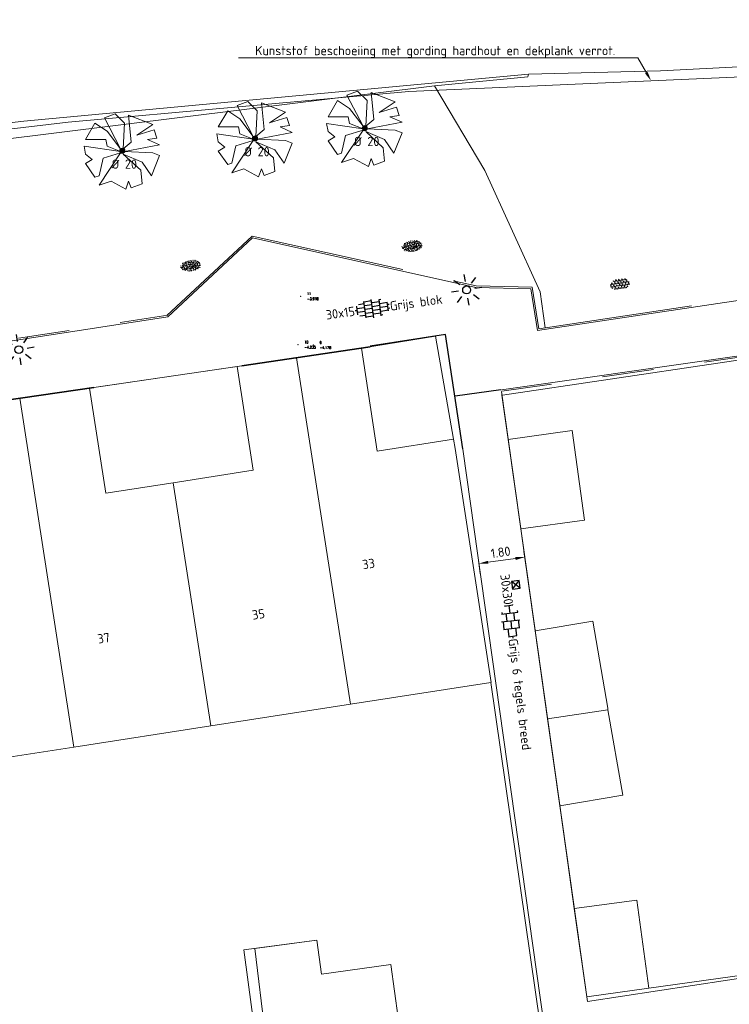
# Model space of a CAD drawing. Header units: metres. Extents: x 102746 to 103541, y 468531 to 469408.
# Tile 67 of 87: x 103035 to 103062, y 469107 to 469145. Entities that reach past the tile are written whole.
import ezdxf
from ezdxf import colors
from ezdxf.entities.mleader import LeaderData, LeaderLine
from ezdxf.enums import TextEntityAlignment as Align
from ezdxf.math import Vec2, Vec3

# ---------------------------------------------------------------- set-up
doc = ezdxf.new("R2010")
doc.units = ezdxf.units.M
doc.linetypes.add('VH-OPSLUITBAND_60X200', pattern=[12, 6, -2, 2, -2])
doc.layers.get('0').update_dxf_attribs({"lineweight": 25})
for name, color, linetype, lineweight in [('B-RO-GR-BOOM_KNOTWILG-G', 62, 'Continuous', 13), ('B-RO-GR-BOOM_KNOTWILG-V', 62, 'Continuous', 18), ('B-RO-GR-GRAS-S', 60, 'Continuous', 25), ('B-RO-GR-SIERPLANTSOEN-S', 90, 'Continuous', 25), ('B-RO-IE-MEUBILAIR_WEGMEUBILAIR-S', 7, 'Continuous', 25), ('B-RO-OB-BESCHOEIING-G', 7, 'OB-BESCHOEIING', 18), ('B-RO-OG-BEBOUWING-G', 7, 'Continuous', 35), ('B-RO-OG-BGT-G', 253, 'Continuous', 13), ('B-RO-RI-HWA_KOLK-S', 150, 'Continuous', 25), ('B-RO-VH-KANTOPSLUITING_ACHTERKANTBAND-G', 253, 'Continuous', 18), ('B-RO-VH-KANTOPSLUITING_OPSLUITBAND_60X200-G', 150, 'VH-OPSLUITBAND_60X200', 18), ('B-RO-VH-VERHARDING-G', 252, 'Continuous', 18), ('B-RO-VH-VERHARDING_TEGEL_BETON-S', 252, 'Continuous', 25), ('CALQUE_PTTOPO_ALT', 7, 'Continuous', 0), ('CALQUE_PTTOPO_MAT', 7, 'Continuous', 0), ('PTTOPO', 7, 'Continuous', 0), ('X-XX-AL-M', 7, 'Continuous', 18), ('X-XX-AL-T18', 7, 'Continuous', 18)]:
    doc.layers.add(name, color=color, linetype=linetype, lineweight=lineweight)
doc.layers.add('Punten', color=7, linetype='Continuous')
doc.styles.add('NLCS-ISO', font='txt')
doc.styles.add('NLCS-ISO-M200-T18', font='txt', dxfattribs={"height": 0.36})
doc.styles.add('Style-STANDARD', font='STANDARD.shx')
doc.linetypes.add('OB-BESCHOEIING', pattern='A,30,-5,[1,NLCS.shx,S=1,R=0,X=0,Y=0],-5', length=40)
doc.dimstyles.new('NLCS-M200-T18-PIJL_L2_H1', dxfattribs={"dimscale": 0.2, "dimtxt": 2.5, "dimasz": 1.8, "dimexe": 2, "dimexo": 2, "dimgap": 0.7, "dimtad": 1, "dimzin": 0, "dimdsep": 46, "dimtxsty": 'NLCS-ISO-M200-T18', "dimcen": 0, "dimdle": 2, "dimclrd": 256, "dimclre": 256, "dimclrt": 256, "dimadec": 1, "dimazin": 0, "dimtfac": 1, "dimtdec": 3, "dimtofl": 0, "dimtmove": 0, "dimatfit": 3, "dimfxl": 2, "dimfxlon": 1, "dimtfillclr": 256, "dimtolj": 1, "dimtzin": 0, "dimlwd": -1, "dimlwe": -1, "dimarcsym": 0})

# ---------------------------------------------------------------- blocks, each defined once
blk = doc.blocks.new('SVH-TEGEL_300X150_DUN_HALFST_KL-SO')
for p, q in [((-3, 0), (-3.39, 0)), ((-3, 0.75), (-3.08, 0.75)), ((-3, -0.83), (-3, 0.83)), ((-1.5, 0.37), (-3, 0.37)), ((-1.5, 1.12), (-2.63, 1.12)), ((-1.5, -1.6), (-1.5, 1.6)), ((0, 1.5), (-1.5, 1.5)), ((0, 0.75), (-1.5, 0.75)), ((0, 0), (-1.5, 0)), ((0, -1.78), (0, 1.78)), ((1.5, 1.12), (0, 1.12)), ((1.5, 0.37), (0, 0.37)), ((1.5, -1.6), (1.5, 1.6)), ((1.84, 1.5), (1.5, 1.5)), ((3, 0.75), (1.5, 0.75)), ((3, -0.83), (3, 0.83)), ((3.32, 0.37), (3, 0.37)), ((-3, -0.75), (-3.08, -0.75)), ((-1.5, -0.38), (-3, -0.38)), ((-1.5, -1.12), (-2.63, -1.12)), ((0, -0.75), (-1.5, -0.75)), ((0, -1.5), (-1.5, -1.5)), ((1.5, -0.38), (0, -0.38)), ((1.5, -1.12), (0, -1.12)), ((3, 0), (1.5, 0)), ((3, -0.75), (1.5, -0.75)), ((1.84, -1.5), (1.5, -1.5)), ((3.32, -0.38), (3, -0.38))]:
    blk.add_line(p, q)
at = {"style": 'NLCS-ISO'}
blk.add_attdef('FORMAAT', text='', height=1.8, dxfattribs=at).set_placement((-3.49, 0), align=Align.MIDDLE_RIGHT)
blk.add_attdef('KLEUR', text='', height=1.8, dxfattribs=at).set_placement((3.42, 0), align=Align.MIDDLE_LEFT)
at = {"style": 'NLCS-ISO', "flags": 1}
blk.add_attdef('FUNCTIE', text='', height=1.8, dxfattribs=at).set_placement((0.12, -3.58), align=Align.MIDDLE_CENTER)
blk = doc.blocks.new('B-SIE-WEG_LICHTMAST_SPOT-SO')
for p, q in [((-2.12, 2.12), (-1.15, 1.15)), ((0, 1.62), (0, 3)), ((1.15, 1.15), (2.12, 2.12)), ((-3, 0), (-1.62, 0)), ((-2.12, -2.12), (-1.15, -1.15)), ((0, -3), (0, -1.62)), ((1.15, -1.15), (2.12, -2.12)), ((1.62, 0), (3, 0))]:
    blk.add_line(p, q)
blk.add_circle((0, 0), 0.77)
at = {"style": 'NLCS-ISO'}
blk.add_attdef('TYPE', text='', height=1.8, dxfattribs=at).set_placement((0, 3), align=Align.BOTTOM_CENTER)
blk = doc.blocks.new('B-SRI-KOLK_STRAAT_300X300-SO')
for p, q in [((-0.75, 0), (0.75, 1.5)), ((0.75, 0), (-0.75, 1.5))]:
    blk.add_line(p, q)
at = {"flags": 128}
blk.add_lwpolyline([(-0.75, 0), (0.75, 0), (0.75, 1.5), (-0.75, 1.5)], close=True, dxfattribs=at)
blk = doc.blocks.new('SVH-TEGEL_300X300_DUN_HALFST_KL-SO')
for p, q in [((-3.08, 0.75), (-3, 0.75)), ((-3, -0.83), (-3, 0.83)), ((-3, 0), (-1.5, 0)), ((-1.84, 1.5), (-1.5, 1.5)), ((-1.5, -1.6), (-1.5, 1.6)), ((-1.5, 0.75), (0, 0.75)), ((0, -1.78), (0, 1.78)), ((0, 1.5), (1.5, 1.5)), ((0, 0), (1.5, 0)), ((1.5, -1.6), (1.5, 1.6)), ((1.5, 0.75), (3, 0.75)), ((3, -0.83), (3, 0.83)), ((3, 0), (3.39, 0)), ((-3.08, -0.75), (-3, -0.75)), ((-1.84, -1.5), (-1.5, -1.5)), ((-1.5, -0.75), (0, -0.75)), ((0, -1.5), (1.5, -1.5)), ((1.5, -0.75), (3, -0.75))]:
    blk.add_line(p, q)
at = {"style": 'NLCS-ISO'}
blk.add_attdef('FORMAAT', text='', height=1.8, dxfattribs=at).set_placement((-3.18, 0), align=Align.MIDDLE_RIGHT)
blk.add_attdef('KLEUR', text='', height=1.8, dxfattribs=at).set_placement((3.49, 0), align=Align.MIDDLE_LEFT)
at = {"style": 'NLCS-ISO', "flags": 1}
blk.add_attdef('FUNCTIE', text='', height=1.8, dxfattribs=at).set_placement((0.12, -3.58), align=Align.MIDDLE_CENTER)
blk = doc.blocks.new('*D250')
at = {"layer": 'Defpoints', "color": 0, "transparency": 16777216}
for p in [(103053.725, 469128.599, -3.931), (103051.943, 469128.348, -3.931), (103054.353, 469124.15)]:
    blk.add_point(p, dxfattribs=at)
at = {"layer": 'X-XX-AL-M', "transparency": 16777216}
for p, q in [((103054.322, 469124.372), (103054.409, 469123.754)), ((103052.539, 469124.12), (103052.626, 469123.503)), ((103052.927, 469123.949), (103053.996, 469124.1))]:
    blk.add_line(p, q, dxfattribs=at)
for points in [[(103052.919, 469124.008), (103052.935, 469123.89), (103052.571, 469123.899)], [(103053.988, 469124.159), (103054.005, 469124.04), (103054.353, 469124.15)]]:
    blk.add_solid(points, dxfattribs=at)
at = {"layer": 'X-XX-AL-M', "transparency": 16777216, "insert": (103053.417, 469124.341), "char_height": 0.36, "attachment_point": 5, "rotation": 8.0312, "style": 'NLCS-ISO-M200-T18'}
blk.add_mtext('\\A1;1.80', dxfattribs=at)
blk = doc.blocks.new('SGR-SIERPLANTSOEN-SO')
at = {"ltscale": 0.1}
h = blk.add_hatch(dxfattribs=at)
h.set_pattern_fill('GR-SIERPLANTSOEN', color=256, scale=0.1, style=0, pattern_type=2)
h.set_pattern_definition([(30, (-2.06696, -1.0905), (0.288675, 0.5), [0.2, -0.8]), (90, (-1.98036, -1.1405), (-0.288675, 0.5), [0.2, -0.8]), (150, (-1.89376, -1.0905), (-0.57735, 1e-07), [0.2, -0.8])])
edge = h.paths.add_edge_path()
edge.add_ellipse((0, 0), major_axis=(1.98, 0), ratio=0.525412, start_angle=0, end_angle=360, ccw=False)
at = {"ltscale": 0.1, "style": 'NLCS-ISO'}
blk.add_attdef('TYPE', text='', height=0.5, dxfattribs=at).set_placement((3.47, -0.02), align=Align.MIDDLE_CENTER)
blk = doc.blocks.new('SGR-GRAS_01-SO')
at = {"ltscale": 0.1}
for p, q in [((-1.96, -0.07), (-1.98, 0)), ((-1.93, 0.19), (-1.93, 0.24)), ((-1.89, 0.24), (-1.92, 0.25)), ((-1.67, 0.02), (-1.6, 0.04)), ((-1.6, 0.24), (-1.65, 0.29)), ((-1.53, 0.32), (-1.6, 0.35)), ((-1.45, 0.64), (-1.52, 0.66)), ((-1.52, 0.19), (-1.44, 0.19)), ((-1.47, 0.58), (-1.48, 0.65)), ((-1.43, 0.48), (-1.35, 0.5)), ((-1.36, 0.21), (-1.43, 0.23)), ((-1.42, 0.13), (-1.36, 0.17)), ((-1.38, 0.11), (-1.32, 0.16)), ((-1.37, 0.01), (-1.38, 0.08)), ((-1.33, 0.11), (-1.33, 0.19)), ((-1.3, 0.76), (-1.32, 0.77)), ((-1.28, 0.68), (-1.28, 0.76)), ((-1.17, 0.39), (-1.23, 0.43)), ((-1.17, 0.24), (-1.22, 0.29)), ((-1.15, 0.65), (-1.21, 0.7)), ((-1.11, 0.17), (-1.04, 0.19)), ((-1.03, 0.03), (-1.1, 0.07)), ((-0.94, 0.84), (-1, 0.88)), ((-0.97, 0.51), (-0.92, 0.57)), ((-0.89, 0.5), (-0.97, 0.52)), ((-0.94, 0.19), (-0.87, 0.19)), ((-0.92, 0.42), (-0.86, 0.46)), ((-0.89, 0.81), (-0.82, 0.81)), ((-0.87, 0.66), (-0.89, 0.73)), ((-0.8, 0.06), (-0.88, 0.08)), ((-0.87, 0.62), (-0.8, 0.64)), ((-0.8, 0.47), (-0.87, 0.51)), ((-0.75, 0.24), (-0.8, 0.29)), ((-0.77, 0.09), (-0.79, 0.16)), ((-0.73, 0.65), (-0.78, 0.7)), ((-0.74, 0.03), (-0.73, 0.11)), ((-0.67, 0.11), (-0.73, 0.14)), ((-0.69, 0.61), (-0.68, 0.68)), ((-0.58, 0.92), (-0.64, 0.96)), ((-0.56, 0.92), (-0.51, 0.97)), ((-0.56, 0.32), (-0.48, 0.34)), ((-0.44, 0.55), (-0.51, 0.59)), ((-0.43, 0.78), (-0.5, 0.8)), ((-0.42, 0.71), (-0.36, 0.74)), ((-0.34, 0.35), (-0.41, 0.37)), ((-0.32, 0.24), (-0.38, 0.29)), ((-0.31, 0.19), (-0.37, 0.22)), ((-0.37, 0.19), (-0.29, 0.19)), ((-0.31, 0.65), (-0.36, 0.7)), ((-0.32, 0.81), (-0.24, 0.81)), ((-0.32, 0.77), (-0.24, 0.79)), ((-0.28, 0.73), (-0.29, 0.81)), ((-0.21, 1), (-0.27, 1.03)), ((-0.24, 0.02), (-0.17, 0.04)), ((-0.18, 0.17), (-0.19, 0.24)), ((-0.08, 0.63), (-0.14, 0.67)), ((-0.14, -0.04), (-0.14, 0.03)), ((-0.09, 0.53), (-0.09, 0.6)), ((-0.08, 0.16), (-0.03, 0.21)), ((-0.07, 0.19), (0, 0.23)), ((0.06, 0.27), (-0.01, 0.3)), ((0, 0.47), (0.07, 0.49)), ((0.1, 0.24), (0.05, 0.29)), ((0.13, 0.64), (0.06, 0.66)), ((0.07, 0.99), (0.14, 1.03)), ((0.12, 0.65), (0.07, 0.7)), ((0.22, 0.2), (0.15, 0.22)), ((0.21, 0.19), (0.28, 0.19)), ((0.29, 0.71), (0.22, 0.75)), ((0.24, 0.92), (0.31, 0.94)), ((0.26, 0.81), (0.33, 0.81)), ((0.32, 0.81), (0.3, 0.89)), ((0.31, 0.17), (0.39, 0.19)), ((0.32, 0.57), (0.38, 0.62)), ((0.42, 0.34), (0.36, 0.38)), ((0.42, 0.25), (0.4, 0.32)), ((0.43, 0.48), (0.49, 0.51)), ((0.53, 0.24), (0.47, 0.29)), ((0.54, 0.65), (0.49, 0.7)), ((0.56, -0.02), (0.49, 0.02)), ((0.5, 0.45), (0.51, 0.53)), ((0.59, 0.93), (0.52, 0.94)), ((0.55, 0.62), (0.63, 0.64)), ((0.65, 0.79), (0.58, 0.83)), ((0.68, 0.49), (0.61, 0.51)), ((0.77, 0.05), (0.7, 0.07)), ((0.78, 0.42), (0.72, 0.46)), ((0.78, 0.19), (0.86, 0.19)), ((0.83, 0.81), (0.91, 0.81)), ((0.92, 0.06), (0.85, 0.09)), ((0.87, 0.31), (0.94, 0.33)), ((0.95, 0.24), (0.9, 0.29)), ((0.91, 0.89), (0.91, 0.92)), ((0.97, 0.65), (0.91, 0.7)), ((0.93, 0.76), (0.99, 0.8)), ((1.01, 0.87), (0.95, 0.91)), ((1.01, 0.33), (1, 0.4)), ((1.15, 0.78), (1.08, 0.8)), ((1.15, 0.5), (1.08, 0.54)), ((1.1, 0.38), (1.1, 0.45)), ((1.11, 0.77), (1.18, 0.79)), ((1.24, 0.34), (1.17, 0.36)), ((1.18, 0.01), (1.26, 0.03)), ((1.21, 0.21), (1.26, 0.26)), ((1.28, 0.14), (1.22, 0.17)), ((1.28, 0.25), (1.35, 0.29)), ((1.37, 0.24), (1.32, 0.29)), ((1.39, 0.65), (1.34, 0.7)), ((1.36, 0.19), (1.43, 0.19)), ((1.42, 0.46), (1.5, 0.48)), ((1.51, 0.58), (1.44, 0.62)), ((1.64, 0.21), (1.58, 0.25)), ((1.61, 0.41), (1.59, 0.48)), ((1.69, 0.3), (1.7, 0.37)), ((1.79, 0.19), (1.72, 0.21)), ((1.74, 0.16), (1.81, 0.18)), ((1.8, 0.24), (1.75, 0.29)), ((1.93, 0.19), (1.95, 0.19)), ((-1.92, -0.16), (-1.85, -0.12)), ((-1.82, -0.08), (-1.9, -0.06)), ((-1.76, -0.13), (-1.82, -0.09)), ((-1.78, -0.3), (-1.73, -0.25)), ((-1.62, -0.5), (-1.69, -0.46)), ((-1.63, -0.57), (-1.68, -0.52)), ((-1.61, -0.17), (-1.67, -0.11)), ((-1.57, -0.44), (-1.49, -0.44)), ((-1.54, -0.66), (-1.5, -0.64)), ((-1.4, -0.05), (-1.46, -0.01)), ((-1.38, -0.46), (-1.38, -0.39)), ((-1.35, -0.28), (-1.28, -0.26)), ((-1.27, -0.23), (-1.34, -0.21)), ((-1.26, -0.42), (-1.33, -0.38)), ((-1.27, -0.56), (-1.28, -0.48)), ((-1.21, -0.57), (-1.26, -0.52)), ((-1.18, -0.67), (-1.25, -0.65)), ((-1.19, -0.17), (-1.24, -0.11)), ((-1.13, -0.78), (-1.19, -0.75)), ((-1.06, -0.39), (-1, -0.35)), ((-1.04, -0.58), (-0.97, -0.57)), ((-0.99, -0.44), (-0.92, -0.44)), ((-0.9, -0.34), (-0.96, -0.3)), ((-0.9, -0.65), (-0.84, -0.6)), ((-0.84, -0.94), (-0.85, -0.93)), ((-0.78, -0.57), (-0.84, -0.52)), ((-0.76, -0.7), (-0.83, -0.67)), ((-0.76, -0.17), (-0.82, -0.11)), ((-0.8, -0.13), (-0.73, -0.11)), ((-0.71, -0.38), (-0.79, -0.36)), ((-0.79, -0.54), (-0.78, -0.46)), ((-0.72, -0.89), (-0.65, -0.87)), ((-0.71, -0.9), (-0.64, -0.86)), ((-0.62, -0.82), (-0.7, -0.8)), ((-0.67, -0.48), (-0.69, -0.4)), ((-0.53, -0.26), (-0.6, -0.22)), ((-0.58, -0.99), (-0.59, -0.97)), ((-0.57, -0.1), (-0.5, -0.06)), ((-0.49, -0.25), (-0.44, -0.19)), ((-0.48, -0.44), (-0.41, -0.42)), ((-0.4, -0.63), (-0.46, -0.59)), ((-0.38, -0.98), (-0.43, -0.93)), ((-0.42, -0.44), (-0.34, -0.44)), ((-0.36, -0.57), (-0.41, -0.52)), ((-0.34, -0.17), (-0.39, -0.11)), ((-0.26, -0.99), (-0.33, -0.95)), ((-0.25, -0.09), (-0.32, -0.07)), ((-0.17, -0.18), (-0.24, -0.14)), ((-0.16, -0.53), (-0.23, -0.51)), ((-0.21, -0.61), (-0.15, -0.58)), ((-0.19, -0.62), (-0.19, -0.54)), ((-0.17, -0.74), (-0.1, -0.72)), ((-0.07, -0.97), (-0.14, -0.95)), ((-0.04, -0.55), (-0.1, -0.51)), ((-0.08, -0.4), (-0.09, -0.32)), ((-0.01, -1.01), (0.04, -0.95)), ((0.05, -0.98), (0, -0.93)), ((0.07, -0.57), (0.01, -0.52)), ((0.02, -0.96), (0.01, -0.89)), ((0.08, -0.17), (0.03, -0.11)), ((0.1, -0.91), (0.03, -0.88)), ((0.07, -0.29), (0.14, -0.27)), ((0.19, -0.1), (0.13, -0.06)), ((0.16, -0.44), (0.23, -0.44)), ((0.17, -1.04), (0.22, -1.02)), ((0.31, -0.24), (0.24, -0.22)), ((0.33, -0.47), (0.26, -0.43)), ((0.29, -0.33), (0.35, -0.29)), ((0.4, -0.68), (0.32, -0.66)), ((0.39, -0.6), (0.45, -0.55)), ((0.39, -0.59), (0.46, -0.57)), ((0.4, -0.69), (0.41, -0.62)), ((0.46, -0.83), (0.4, -0.8)), ((0.47, -0.98), (0.42, -0.93)), ((0.49, -0.57), (0.44, -0.52)), ((0.45, -0.12), (0.46, -0.05)), ((0.51, -0.17), (0.45, -0.11)), ((0.52, -0.32), (0.5, -0.24)), ((0.62, -0.88), (0.6, -0.81)), ((0.63, -0.14), (0.7, -0.12)), ((0.69, -0.39), (0.62, -0.35)), ((0.64, -0.84), (0.71, -0.81)), ((0.7, -0.89), (0.77, -0.88)), ((0.73, -0.44), (0.81, -0.44)), ((0.82, -0.76), (0.76, -0.72)), ((0.78, -0.04), (0.85, 0)), ((0.86, -0.39), (0.79, -0.37)), ((0.8, -0.19), (0.85, -0.14)), ((0.86, -0.94), (0.84, -0.93)), ((0.91, -0.57), (0.86, -0.52)), ((0.93, -0.17), (0.88, -0.11)), ((0.95, -0.83), (0.88, -0.81)), ((0.94, -0.44), (1.01, -0.42)), ((1.05, -0.31), (0.99, -0.27)), ((1, -0.77), (1, -0.7)), ((1.05, -0.2), (1.05, -0.12)), ((1.11, -0.24), (1.1, -0.16)), ((1.19, -0.68), (1.12, -0.64)), ((1.14, -0.56), (1.21, -0.52)), ((1.21, -0.8), (1.2, -0.73)), ((1.33, -0.1), (1.26, -0.08)), ((1.26, -0.75), (1.33, -0.73)), ((1.34, -0.57), (1.29, -0.52)), ((1.36, -0.17), (1.3, -0.11)), ((1.31, -0.44), (1.38, -0.44)), ((1.42, -0.23), (1.35, -0.19)), ((1.42, -0.54), (1.35, -0.52)), ((1.55, -0.6), (1.49, -0.56)), ((1.5, -0.29), (1.57, -0.27)), ((1.64, -0.27), (1.65, -0.2)), ((1.64, -0.27), (1.7, -0.23)), ((1.68, -0.55), (1.74, -0.5)), ((1.71, -0.16), (1.69, -0.09)), ((1.78, -0.15), (1.71, -0.11)), ((1.71, -0.52), (1.71, -0.52)), ((1.78, -0.17), (1.73, -0.11)), ((1.88, -0.25), (1.81, -0.23))]:
    blk.add_line(p, q, dxfattribs=at)
at = {"ltscale": 0.1, "style": 'NLCS-ISO'}
blk.add_attdef('TYPE', text='', height=0.5, dxfattribs=at).set_placement((3.47, -0.02), align=Align.MIDDLE_CENTER)
blk = doc.blocks.new('PTTOPO')
at = {"layer": 'PTTOPO'}
blk.add_point((0, 0), dxfattribs=at)
at = {"layer": 'CALQUE_PTTOPO_ALT', "style": 'Style-STANDARD', "width": 0.8}
blk.add_attdef('ALT', text='', height=0.1, dxfattribs=at).set_placement((0.25, -0.1), align=Align.MIDDLE_LEFT)
at = {"layer": 'CALQUE_PTTOPO_MAT', "style": 'Style-STANDARD', "width": 0.8}
blk.add_attdef('MAT', text='', height=0.1, dxfattribs=at).set_placement((0.25, 0.1), align=Align.MIDDLE_LEFT)

msp = doc.modelspace()

# ---------------------------------------------------------------- hatches: boundary and pattern name
at = {"layer": 'B-RO-GR-BOOM_KNOTWILG-V'}
h = msp.add_hatch(color=256, dxfattribs=at)
h.dxf.hatch_style = 1
h.paths.add_polyline_path([(103048.239, 469140.804, 1), (103048.039, 469140.804, 1)])
h = msp.add_hatch(color=256, dxfattribs=at)
h.dxf.hatch_style = 1
h.paths.add_polyline_path([(103043.976, 469140.406, 1), (103043.776, 469140.406, 1)])
h = msp.add_hatch(color=256, dxfattribs=at)
h.dxf.hatch_style = 1
h.paths.add_polyline_path([(103038.821, 469139.925, 1), (103038.621, 469139.925, 1)])

# ---------------------------------------------------------------- linework, layer by layer
at = {"layer": 'B-RO-GR-BOOM_KNOTWILG-G'}
for p, q in [((103047.444, 469142.086), (103047.862, 469142.243)), ((103048.071, 469140.884), (103047.444, 469142.086)), ((103047.862, 469142.243), (103048.228, 469141.877)), ((103048.489, 469141.145), (103048.385, 469142.19)), ((103048.385, 469142.19), (103049.325, 469141.825)), ((103043.181, 469141.688), (103043.599, 469141.845)), ((103043.808, 469140.485), (103043.181, 469141.688)), ((103043.599, 469141.845), (103043.965, 469141.479)), ((103044.226, 469140.747), (103044.122, 469141.792)), ((103044.122, 469141.792), (103045.062, 469141.426)), ((103046.712, 469141.249), (103047.078, 469141.877)), ((103047.078, 469141.877), (103047.548, 469141.563)), ((103047.548, 469141.563), (103048.071, 469140.884)), ((103048.228, 469141.877), (103048.175, 469140.884)), ((103049.325, 469141.825), (103048.698, 469141.406)), ((103048.698, 469141.406), (103049.378, 469141.615)), ((103049.378, 469141.615), (103049.482, 469141.302)), ((103038.026, 469141.206), (103038.444, 469141.363)), ((103038.653, 469140.004), (103038.026, 469141.206)), ((103038.444, 469141.363), (103038.81, 469140.997)), ((103039.071, 469140.265), (103038.966, 469141.311)), ((103038.966, 469141.311), (103039.907, 469140.945)), ((103042.449, 469140.851), (103042.815, 469141.479)), ((103042.815, 469141.479), (103043.285, 469141.165)), ((103043.285, 469141.165), (103043.808, 469140.485)), ((103043.965, 469141.479), (103043.912, 469140.485)), ((103045.062, 469141.426), (103044.435, 469141.008)), ((103044.435, 469141.008), (103045.115, 469141.217)), ((103045.115, 469141.217), (103045.219, 469140.904)), ((103047.496, 469141.249), (103046.712, 469141.249)), ((103047.548, 469140.988), (103047.496, 469141.249)), ((103048.175, 469140.884), (103048.489, 469141.145)), ((103049.482, 469141.302), (103049.116, 469141.249)), ((103049.116, 469141.249), (103049.587, 469141.04)), ((103037.294, 469140.37), (103037.66, 469140.997)), ((103037.66, 469140.997), (103038.13, 469140.683)), ((103038.81, 469140.997), (103038.757, 469140.004)), ((103039.907, 469140.945), (103039.28, 469140.527)), ((103043.233, 469140.851), (103042.449, 469140.851)), ((103043.285, 469140.59), (103043.233, 469140.851)), ((103045.219, 469140.904), (103044.853, 469140.851)), ((103044.853, 469140.851), (103045.324, 469140.642)), ((103046.712, 469140.674), (103046.659, 469140.988)), ((103046.659, 469140.988), (103048.071, 469140.779)), ((103048.071, 469140.779), (103047.548, 469140.988)), ((103049.587, 469141.04), (103048.228, 469140.779)), ((103048.228, 469140.779), (103049.325, 469140.727)), ((103038.13, 469140.683), (103038.653, 469140.004)), ((103039.28, 469140.527), (103039.96, 469140.736)), ((103040.064, 469140.422), (103039.698, 469140.37)), ((103039.96, 469140.736), (103040.064, 469140.422)), ((103042.449, 469140.276), (103042.396, 469140.59)), ((103042.396, 469140.59), (103043.808, 469140.381)), ((103043.808, 469140.381), (103043.285, 469140.59)), ((103043.912, 469140.485), (103044.226, 469140.747)), ((103045.324, 469140.642), (103043.965, 469140.381)), ((103043.965, 469140.381), (103045.062, 469140.329)), ((103046.973, 469140.465), (103046.712, 469140.674)), ((103046.712, 469140.309), (103046.973, 469140.465)), ((103047.234, 469139.472), (103048.071, 469140.727)), ((103047.391, 469140.518), (103047.234, 469139.838)), ((103048.071, 469140.727), (103047.391, 469140.518)), ((103048.907, 469140.361), (103048.175, 469140.674)), ((103048.175, 469140.674), (103048.855, 469140.047)), ((103049.587, 469140.622), (103049.273, 469139.838)), ((103049.325, 469140.727), (103049.587, 469140.622)), ((103037.294, 469139.795), (103037.241, 469140.108)), ((103037.241, 469140.108), (103038.653, 469139.899)), ((103038.078, 469140.37), (103037.294, 469140.37)), ((103038.13, 469140.108), (103038.078, 469140.37)), ((103038.653, 469139.899), (103038.13, 469140.108)), ((103038.757, 469140.004), (103039.071, 469140.265)), ((103040.169, 469140.161), (103038.81, 469139.899)), ((103039.698, 469140.37), (103040.169, 469140.161)), ((103042.71, 469140.067), (103042.449, 469140.276)), ((103042.449, 469139.91), (103042.71, 469140.067)), ((103042.971, 469139.074), (103043.808, 469140.329)), ((103043.128, 469140.119), (103042.971, 469139.44)), ((103043.808, 469140.329), (103043.128, 469140.119)), ((103044.644, 469139.963), (103043.912, 469140.276)), ((103043.912, 469140.276), (103044.592, 469139.649)), ((103045.324, 469140.224), (103045.01, 469139.44)), ((103045.062, 469140.329), (103045.324, 469140.224)), ((103047.078, 469139.786), (103046.712, 469140.309)), ((103048.855, 469140.047), (103048.907, 469139.524)), ((103049.273, 469139.838), (103048.907, 469140.361)), ((103037.555, 469139.586), (103037.294, 469139.795)), ((103037.816, 469138.592), (103038.653, 469139.847)), ((103037.973, 469139.638), (103037.816, 469138.958)), ((103038.653, 469139.847), (103037.973, 469139.638)), ((103039.489, 469139.481), (103038.757, 469139.795)), ((103038.757, 469139.795), (103039.437, 469139.168)), ((103038.81, 469139.899), (103039.907, 469139.847)), ((103040.169, 469139.743), (103039.855, 469138.958)), ((103039.907, 469139.847), (103040.169, 469139.743)), ((103042.815, 469139.388), (103042.449, 469139.91)), ((103044.592, 469139.649), (103044.644, 469139.126)), ((103045.01, 469139.44), (103044.644, 469139.963)), ((103047.234, 469139.838), (103047.078, 469139.786)), ((103047.705, 469139.629), (103047.234, 469139.472)), ((103048.28, 469139.315), (103047.705, 469139.629)), ((103048.385, 469139.629), (103048.28, 469139.315)), ((103048.489, 469139.368), (103048.385, 469139.629)), ((103037.294, 469139.429), (103037.555, 469139.586)), ((103037.66, 469138.906), (103037.294, 469139.429)), ((103039.855, 469138.958), (103039.489, 469139.481)), ((103042.971, 469139.44), (103042.815, 469139.388)), ((103043.442, 469139.231), (103042.971, 469139.074)), ((103044.017, 469138.917), (103043.442, 469139.231)), ((103044.122, 469139.231), (103044.017, 469138.917)), ((103044.226, 469138.969), (103044.122, 469139.231)), ((103048.907, 469139.524), (103048.489, 469139.368)), ((103037.816, 469138.958), (103037.66, 469138.906)), ((103039.437, 469139.168), (103039.489, 469138.645)), ((103044.644, 469139.126), (103044.226, 469138.969)), ((103038.287, 469138.749), (103037.816, 469138.592)), ((103038.862, 469138.436), (103038.287, 469138.749)), ((103038.966, 469138.749), (103038.862, 469138.436)), ((103039.071, 469138.488), (103038.966, 469138.749)), ((103039.489, 469138.645), (103039.071, 469138.488))]:
    msp.add_line(p, q, dxfattribs=at)
for centre in [(103048.139, 469140.804), (103043.876, 469140.406), (103038.721, 469139.925)]:
    msp.add_circle(centre, 0.1, dxfattribs=at)
at = {"layer": 'B-RO-OB-BESCHOEIING-G', "linetype": 'Continuous', "elevation": -4.313}
msp.add_lwpolyline([(102978.389, 469133.15), (102994.269, 469135.425), (103014.755, 469138.444), (103036.615, 469141.043), (103049.846, 469142.228), (103065.427, 469142.918), (103074.936, 469143.476)], dxfattribs=at)
at = {"layer": 'B-RO-OG-BEBOUWING-G', "linetype": 'Continuous', "elevation": -3.919}
for points in [[(103043.36, 469131.578), (103048.354, 469132.309)], [(103032.703, 469130.019), (103037.612, 469130.737)]]:
    msp.add_lwpolyline(points, dxfattribs=at)
at = {"layer": 'B-RO-OG-BGT-G', "color": 252, "flags": 128}
for points in [[(102965.225, 469130.827), (102974.715, 469132.116), (103000, 469136.572), (103006.352, 469137.64), (103014.553, 469138.691), (103034.898, 469141.074), (103054.502, 469142.905), (103059.628, 469143.027), (103064.443, 469143.282), (103081.723, 469144.195), (103082.401, 469144.163), (103087.398, 469143.697), (103087.43, 469144.277), (103087.556, 469144.747), (103087.763, 469145.188)], [(103064.17, 469134.4), (103064.344, 469137.58), (103065.816, 469139.86), (103064.443, 469143.282), (103059.628, 469143.027), (103054.502, 469142.905), (103054.475, 469142.8), (103050.853, 469142.452), (103052.797, 469139.16), (103054.95, 469134.445), (103055.145, 469133.049)], [(103054.95, 469134.445), (103052.797, 469139.16), (103050.853, 469142.452), (103031.258, 469140.017), (103000, 469135.834), (102974.893, 469131.953), (102974.715, 469132.116), (102965.225, 469130.827), (102965.208, 469130.824), (102941.49, 469127.603), (102927.065, 469125.539)], [(103078.582, 469134.169), (103053.491, 469130.439), (103053.466, 469130.435), (103053.709, 469128.717), (103056.192, 469129.061), (103056.672, 469125.586), (103054.198, 469125.245), (103054.46, 469123.388), (103054.757, 469121.284), (103056.993, 469121.67), (103057.575, 469118.29), (103057.587, 469118.221), (103058.158, 469114.909), (103055.716, 469114.489), (103055.962, 469112.744), (103056.278, 469110.504), (103056.278, 469110.504), (103058.714, 469110.835), (103059.179, 469107.413), (103062.977, 469107.943)], [(103017.992, 469106.989), (103018.734, 469102.044), (103019.564, 469096.517), (103020.349, 469091.291), (103021.182, 469085.741), (103035.741, 469088.02), (103035.59, 469089.315), (103035.093, 469092.917), (103033.466, 469104.018), (103041.08, 469105.057), (103043.895, 469105.53), (103043.437, 469108.904), (103046.276, 469109.286), (103046.454, 469107.963), (103049.155, 469108.33), (103049.576, 469105.228), (103054.956, 469106.011), (103053.031, 469119.279), (103047.579, 469118.437), (103042.156, 469117.6), (103036.835, 469116.778), (103031.612, 469115.972), (103026.395, 469115.167)]]:
    msp.add_lwpolyline(points, dxfattribs=at)
for points in [[(102974.715, 469132.116), (102974.893, 469131.953), (103000, 469135.834), (103031.258, 469140.017), (103050.853, 469142.452), (103054.475, 469142.8), (103054.502, 469142.905), (103034.898, 469141.074), (103014.553, 469138.691), (103006.352, 469137.64), (103000, 469136.572)], [(103051.356, 469130.067), (103050.892, 469132.735), (103048.008, 469132.258), (103048.623, 469128.27), (103051.589, 469128.728)], [(103051.645, 469128.365), (103051.589, 469128.728), (103048.623, 469128.27), (103048.008, 469132.258), (103045.492, 469131.89), (103047.579, 469118.437), (103053.031, 469119.279), (103053.048, 469119.282)], [(103042.156, 469117.6), (103047.579, 469118.437), (103045.492, 469131.89), (103043.179, 469131.552), (103043.804, 469127.522), (103040.692, 469127.041)], [(103037.45, 469130.713), (103038.079, 469126.638), (103040.692, 469127.041), (103043.804, 469127.522), (103043.179, 469131.552)], [(103036.835, 469116.778), (103042.156, 469117.6), (103040.692, 469127.041), (103038.079, 469126.638), (103037.45, 469130.713), (103034.735, 469130.316)], [(103031.612, 469115.972), (103036.835, 469116.778), (103034.735, 469130.316), (103032.372, 469129.97), (103033.001, 469125.899), (103030.141, 469125.457)], [(103053.709, 469128.717), (103054.198, 469125.245), (103056.672, 469125.586), (103056.192, 469129.061)], [(103054.757, 469121.284), (103055.238, 469117.874), (103055.238, 469117.874), (103057.587, 469118.221), (103057.575, 469118.29), (103056.993, 469121.67)], [(103057.587, 469118.221), (103055.238, 469117.874), (103055.716, 469114.489), (103058.158, 469114.909)], [(103056.278, 469110.504), (103056.761, 469107.085), (103059.179, 469107.413), (103058.714, 469110.835)], [(103046.276, 469109.286), (103043.864, 469108.962), (103044.266, 469105.642), (103044.452, 469104.517), (103046.529, 469104.799), (103049.578, 469105.213), (103049.576, 469105.228), (103049.155, 469108.33), (103046.454, 469107.963)]]:
    msp.add_lwpolyline(points, close=True, dxfattribs=at)
at = {"layer": 'B-RO-VH-KANTOPSLUITING_ACHTERKANTBAND-G', "linetype": 'Continuous'}
for points, elevation in [([(103040.494, 469133.483), (103043.779, 469136.543), (103052.458, 469134.624), (103054.596, 469134.568), (103054.853, 469132.945), (103081.66, 469136.957), (103084.5, 469133.08)], -3.96), ([(103079.147, 469134.323), (103053.452, 469130.649)], -3.906)]:
    msp.add_lwpolyline(points, dxfattribs=dict(at, elevation=elevation))
at = {"layer": 'B-RO-VH-KANTOPSLUITING_ACHTERKANTBAND-G', "flags": 128}
for points, elevation in [([(103026.788, 469131.369), (103040.494, 469133.483)], -3.96), ([(103053.445, 469130.582), (103056.786, 469106.905)], -3.931), ([(103051.943, 469128.348), (103055.102, 469105.957)], -3.931), ([(103067.663, 469108.556), (103056.786, 469106.905)], -3.903)]:
    msp.add_lwpolyline(points, dxfattribs=dict(at, elevation=elevation))
at = {"layer": 'B-RO-VH-KANTOPSLUITING_OPSLUITBAND_60X200-G'}
for points, elevation in [([(103040.453, 469133.527), (103043.762, 469136.608), (103052.466, 469134.684), (103054.647, 469134.627), (103054.903, 469133.013), (103081.687, 469137.022), (103084.548, 469133.115)], -3.96), ([(103079.155, 469134.263), (103053.461, 469130.589)], -3.906)]:
    msp.add_lwpolyline(points, dxfattribs=dict(at, elevation=elevation))
at = {"layer": 'B-RO-VH-KANTOPSLUITING_OPSLUITBAND_60X200-G', "elevation": -3.96, "flags": 128}
msp.add_lwpolyline([(103026.779, 469131.428), (103040.485, 469133.543)], dxfattribs=at)
at = {"layer": 'B-RO-VH-VERHARDING-G', "elevation": -3.919, "flags": 128}
msp.add_lwpolyline([(103037.612, 469130.737), (103043.36, 469131.578)], dxfattribs=at)
at = {"layer": 'Punten', "linetype": 'Continuous'}
for points, elevation in [([(103051.949, 469128.354), (103051.274, 469132.794), (103048.344, 469132.336)], -3.909), ([(103053.431, 469130.64), (103051.649, 469130.398)], -3.901)]:
    msp.add_lwpolyline(points, dxfattribs=dict(at, elevation=elevation))

# ---------------------------------------------------------------- block references
at = {"layer": 'B-RO-GR-GRAS-S', "xscale": 0.2, "yscale": 0.2, "zscale": 0.2, "rotation": 8.039664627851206}
for p in [(103049.986, 469136.226), (103041.382, 469135.463, -3.96)]:
    msp.add_blockref('SGR-GRAS_01-SO', p, dxfattribs=at)
at = {"layer": 'B-RO-GR-SIERPLANTSOEN-S', "xscale": 0.2000000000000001, "yscale": 0.2000000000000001, "zscale": 0.2000000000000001, "rotation": 8.40720500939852}
msp.add_blockref('SGR-SIERPLANTSOEN-SO', (103058.062, 469134.751), dxfattribs=at)
at = {"layer": 'B-RO-IE-MEUBILAIR_WEGMEUBILAIR-S', "xscale": 0.1999999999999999, "yscale": 0.1999999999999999, "zscale": 0.1999999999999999, "rotation": 98.76892509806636}
for p in [(103052.097, 469134.526), (103034.702, 469132.205, -3.964)]:
    msp.add_blockref('B-SIE-WEG_LICHTMAST_SPOT-SO', p, dxfattribs=at)
at = {"layer": 'B-RO-RI-HWA_KOLK-S', "xscale": 0.2, "yscale": 0.2, "zscale": 0.2, "rotation": 8.031207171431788}
msp.add_blockref('B-SRI-KOLK_STRAAT_300X300-SO', (103054.028, 469122.924, -3.914), dxfattribs=at)
at = {"layer": 'B-RO-VH-VERHARDING_TEGEL_BETON-S', "xscale": 0.2, "yscale": 0.2, "zscale": 0.2}
for name, p, rotation, values in [('SVH-TEGEL_300X150_DUN_HALFST_KL-SO', (103048.442, 469133.799), 7.854351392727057, {'FORMAAT': '30x15', 'KLEUR': 'Grijs blok'}), ('SVH-TEGEL_300X300_DUN_HALFST_KL-SO', (103053.807, 469121.678), 277.1779322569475, {'FORMAAT': '30x30', 'KLEUR': 'Grijs 6 tegels breed'})]:
    msp.add_blockref(name, p, dxfattribs=dict(at, rotation=rotation)).add_auto_attribs(values)
at = {"layer": 'PTTOPO'}
for p, values in [((103045.651, 469134.279, -3.918), {'ALT': '-3.918', 'MAT': '11'}), ((103045.545, 469132.398, -4.235), {'ALT': '-4.235', 'MAT': '10'}), ((103046.139, 469132.381, -4.178), {'ALT': '-4.178', 'MAT': '9'})]:
    msp.add_blockref('PTTOPO', p, dxfattribs=at).add_auto_attribs(values)

# ---------------------------------------------------------------- texts
at = {"layer": 'B-RO-OG-BGT-G', "color": 252, "style": 'NLCS-ISO-M200-T18'}
for s, p in [('33', (103048.289, 469123.89)), ('35', (103044.01, 469121.934)), ('37', (103037.999, 469121.005))]:
    msp.add_text(s, height=0.36, rotation=8.8, dxfattribs=at).set_placement(p, align=Align.MIDDLE)
at = {"layer": 'X-XX-AL-T18', "char_height": 0.36, "attachment_point": 1, "style": 'NLCS-ISO-M200-T18'}
for insert in [(103047.722, 469140.468), (103043.459, 469140.07), (103038.304, 469139.588)]:
    msp.add_mtext_dynamic_manual_height_columns('%%C 20', width=1.83388, gutter_width=1.8, heights=[0], dxfattribs=dict(at, insert=insert))

# ---------------------------------------------------------------- dimensions: what is measured, and where the dimension line sits
at = {"layer": 'X-XX-AL-M'}
dim = msp.add_aligned_dim(p1=(103051.943, 469128.348, -3.931), p2=(103053.725, 469128.599, -3.931), distance=-4.493, dimstyle='NLCS-M200-T18-PIJL_L2_H1', dxfattribs=at)
dim.commit()
dim.dimension.update_dxf_attribs({"geometry": '*D250', "text_midpoint": (103053.417, 469124.341)})

# ---------------------------------------------------------------- leaders
at = {"layer": 'X-XX-AL-T18'}
ml = msp.add_multileader_mtext('Standard', dxfattribs=at)
ml.set_content('Kunststof beschoeiing met gording hardhout en dekplank verrot.', color=256, style='NLCS-ISO-M200-T18')
ml.set_leader_properties(color=256, linetype='ByLayer', lineweight=-1)
ml.build(insert=Vec2(0, 0))
ml.multileader.update_dxf_attribs({"text_left_attachment_type": 5, "text_right_attachment_type": 5, "dogleg_length": 0.36, "arrow_head_size": 0.36})
ctx = ml.context
ctx.base_point, ctx.char_height, ctx.arrow_head_size, ctx.landing_gap_size, ctx.plane_origin = Vec3(103043.701, 469143.529, -4.313), 0.36, 0.36, 0.18, Vec3(103059.259, 469142.645, -4.313)
ctx.left_attachment, ctx.right_attachment = 5, 5
notes = []
notes.append((ctx, [(0, (1, 1, 0), (103058.749, 469143.529, -4.313), (-1, 0), 0.36, [(0, [(103059.259, 469142.645, -4.313)], 0, [])])]))
ctx.mtext.insert, ctx.mtext.flow_direction = Vec3(103043.881, 469143.997, -4.313), 5
for ctx, leaders in notes:
    for number, flags, end, landing, length, lines in leaders:
        leader = LeaderData()
        leader.index, (leader.has_last_leader_line, leader.has_dogleg_vector, leader.attachment_direction) = number, flags
        leader.last_leader_point, leader.dogleg_vector, leader.dogleg_length = Vec3(end), Vec3(landing), length
        for number, points, colour, breaks in lines:
            line = LeaderLine()
            line.index, line.vertices, line.color, line.breaks = number, Vec3.list(points), colors.encode_raw_color(colour), breaks
            leader.lines.append(line)
        ctx.leaders.append(leader)

doc.saveas('drawing.dxf')
